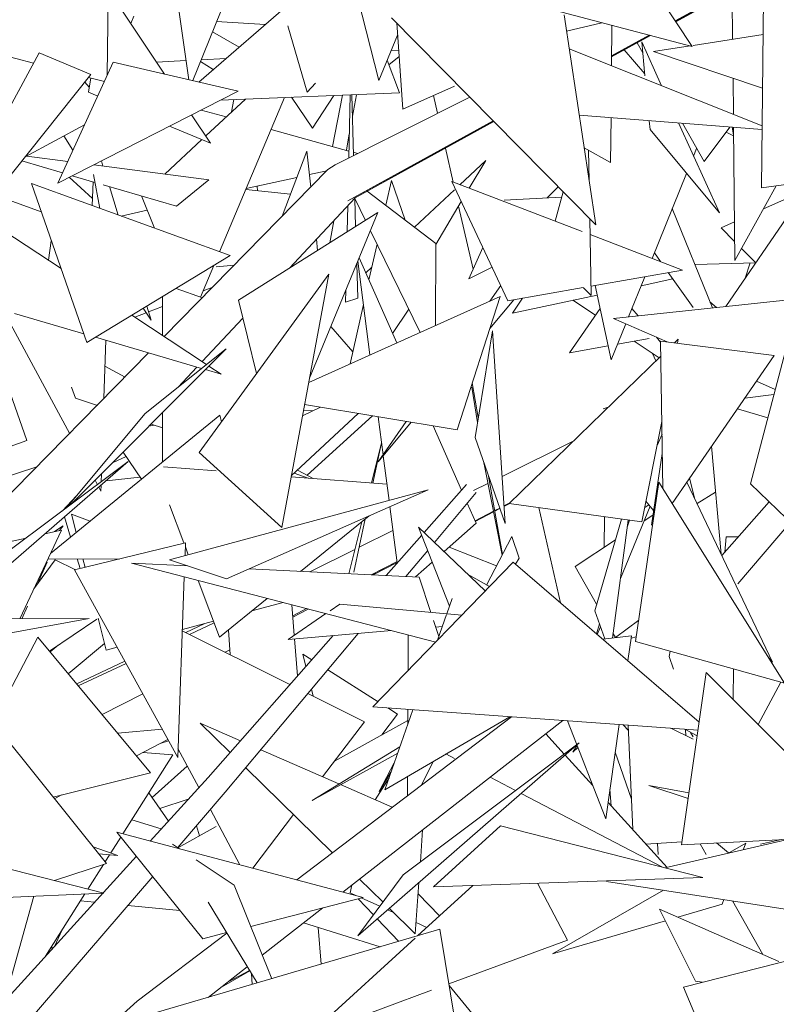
# Model space of a CAD drawing. Header units: metres. Extents: x -14.5 to 19.7, y -19.1 to 4.
# Tile 186 of 218: x 18.485 to 18.605, y 2.779 to 2.935. Entities that reach past the tile are written whole.
import ezdxf

# ---------------------------------------------------------------- set-up
doc = ezdxf.new("R2010")
doc.units = ezdxf.units.M
doc.layers.add('G-IMPT', color=7, linetype='Continuous', lineweight=5)
doc.layers.add('L-PLNT', color=7, linetype='Continuous', lineweight=5, true_color=0x005900)

# ---------------------------------------------------------------- blocks, each defined once
blk = doc.blocks.new('ÁRVORES ORNAMENTAIS - Pequeno e Médio Porte - Ipê-roxo-2976198-A')
at = {"layer": 'G-IMPT', "color": 253, "true_color": 0xaaaaaa}
for p, q in [((8.0563, 2.97095), (8.03765, 2.92504)), ((8.1283, 2.95491), (8.12781, 2.90804)), ((8.03313, 2.95224), (8.03706, 2.92518)), ((8.02435, 2.94954), (8.0241, 2.92588)), ((8.06095, 2.94958), (8.06714, 2.92507)), ((8.1062, 2.94655), (8.11684, 2.93044)), ((8.06208, 2.94511), (8.0386, 2.92482)), ((8.11415, 2.93451), (8.12816, 2.94221)), ((8.11417, 2.93448), (8.12816, 2.9422)), ((8.11424, 2.93438), (8.12816, 2.94198)), ((8.02424, 2.93949), (8.03317, 2.92608)), ((8.12317, 2.93925), (8.12324, 2.93158)), ((8.09137, 2.93715), (8.11684, 2.93044)), ((8.02832, 2.93524), (8.02783, 2.9341)), ((8.10153, 2.90215), (8.06917, 2.93501)), ((8.09653, 2.93548), (8.10153, 2.90215)), ((8.04913, 2.93392), (8.04145, 2.93441)), ((8.05271, 2.93374), (8.05579, 2.9232)), ((8.06999, 2.93419), (8.07098, 2.92052)), ((8.10248, 2.93422), (8.09692, 2.93287)), ((8.10402, 2.92739), (8.10407, 2.9338)), ((8.045, 2.93035), (8.04078, 2.93275)), ((8.06714, 2.92507), (8.07013, 2.93226)), ((8.10403, 2.92888), (8.11008, 2.93222)), ((8.10403, 2.92881), (8.11022, 2.93219)), ((8.10404, 2.92896), (8.11001, 2.93224)), ((8.12806, 2.93233), (8.11696, 2.93061)), ((8.10899, 2.92947), (8.1081, 2.93103)), ((8.11198, 2.92422), (8.10882, 2.93117)), ((8.10934, 2.92581), (8.10882, 2.93117)), ((8.11648, 2.93054), (8.1107, 2.92964)), ((8.0133, 2.92943), (7.99045, 2.88712)), ((8.01243, 2.92782), (8.00517, 2.92971)), ((8.02152, 2.92599), (8.0133, 2.92943)), ((8.06875, 2.92753), (8.07037, 2.92886)), ((8.06912, 2.92985), (8.0703, 2.92982)), ((8.09735, 2.93006), (8.12791, 2.91785)), ((8.10604, 2.92991), (8.10931, 2.9261)), ((8.12797, 2.92383), (8.1107, 2.92964)), ((8.02504, 2.92796), (8.01628, 2.90879)), ((8.02504, 2.92796), (8.04487, 2.92337)), ((8.03192, 2.92796), (8.03662, 2.92822)), ((8.04088, 2.92678), (8.03888, 2.92807)), ((8.03899, 2.92835), (8.04294, 2.92857)), ((8.07042, 2.92309), (8.06847, 2.92828)), ((8.02152, 2.92599), (7.99045, 2.88712)), ((8.02365, 2.92491), (8.02116, 2.92555)), ((8.02056, 2.9248), (8.02126, 2.924)), ((8.0215, 2.92547), (8.02112, 2.9232)), ((8.05579, 2.9232), (8.05714, 2.92461)), ((8.07098, 2.92052), (8.07917, 2.92415)), ((8.1233, 2.9254), (8.12336, 2.91967)), ((8.04487, 2.92337), (8.01628, 2.90879)), ((8.02259, 2.92258), (8.02112, 2.9232)), ((8.07042, 2.92309), (8.04206, 2.92194)), ((8.06004, 2.92267), (8.05664, 2.91748)), ((8.0598, 2.9146), (8.0614, 2.92272)), ((8.06026, 2.91171), (8.08156, 2.92244)), ((8.06239, 2.91278), (8.06262, 2.92277)), ((8.06316, 2.91317), (8.06288, 2.92278)), ((8.06298, 2.91939), (8.06359, 2.92281)), ((8.07645, 2.91986), (8.07581, 2.92266)), ((8.03971, 2.91626), (8.046, 2.9221)), ((8.0419, 2.89789), (8.05221, 2.92235)), ((8.04382, 2.92008), (8.04416, 2.92202)), ((8.05664, 2.91748), (8.05329, 2.9224)), ((8.03748, 2.9196), (8.04047, 2.91512)), ((8.03899, 2.92037), (8.04296, 2.91928)), ((8.09892, 2.91958), (8.1279, 2.91728)), ((8.02051, 2.91804), (8.01109, 2.91295)), ((8.04047, 2.91512), (8.03399, 2.91782)), ((8.06223, 2.90599), (8.08528, 2.91866)), ((8.06223, 2.90599), (8.08533, 2.9186)), ((8.0634, 2.90644), (8.08536, 2.91857)), ((8.1039, 2.91206), (8.10396, 2.91918)), ((8.11016, 2.91727), (8.11002, 2.91869)), ((8.12113, 2.90406), (8.11465, 2.91833)), ((8.11872, 2.9122), (8.11529, 2.91828)), ((8.01725, 2.91628), (8.01866, 2.914)), ((8.05008, 2.9173), (8.06242, 2.91388)), ((8.06201, 2.91399), (8.06248, 2.9166)), ((8.12113, 2.90406), (8.11016, 2.91727)), ((8.11872, 2.9122), (8.12281, 2.91768)), ((8.12221, 2.91687), (8.12339, 2.91631)), ((8.12319, 2.91765), (8.12339, 2.91644)), ((8.12338, 2.91763), (8.12358, 2.89652)), ((8.03321, 2.91022), (8.0391, 2.91569)), ((8.01785, 2.91223), (8.01134, 2.91308)), ((8.05574, 2.91385), (8.05186, 2.90356)), ((8.05574, 2.91385), (8.05636, 2.90815)), ((8.06314, 2.91368), (8.0638, 2.91349)), ((8.07893, 2.90896), (8.07771, 2.91434)), ((8.1039, 2.91206), (8.0997, 2.91438)), ((8.1004, 2.91399), (8.10049, 2.90912)), ((8.11753, 2.9143), (8.11704, 2.91307)), ((8.01702, 2.91041), (8.01057, 2.9123)), ((8.0402, 2.90931), (8.02197, 2.91169)), ((8.02342, 2.9115), (8.02317, 2.9123)), ((8.06026, 2.91171), (8.05908, 2.91093)), ((8.08002, 2.90854), (8.08411, 2.91237)), ((8.0815, 2.90798), (8.08411, 2.91237)), ((8.02216, 2.90891), (8.01857, 2.90996)), ((8.02293, 2.90478), (8.02192, 2.91016)), ((8.03314, 2.88445), (8.05908, 2.91093)), ((8.05615, 2.91014), (8.0589, 2.91074)), ((8.11593, 2.91033), (8.11048, 2.89686)), ((8.15213, 2.91129), (8.12781, 2.90804)), ((8.02086, 2.88352), (8.01209, 2.90872)), ((8.04357, 2.89729), (8.01209, 2.90872)), ((8.02178, 2.90637), (8.01809, 2.90971)), ((8.02189, 2.90899), (8.02173, 2.90522)), ((8.03508, 2.90514), (8.02347, 2.90853)), ((8.03508, 2.90514), (8.0402, 2.90931)), ((8.04613, 2.90793), (8.05418, 2.9097)), ((8.06914, 2.90919), (8.06825, 2.90528)), ((8.07131, 2.90294), (8.06914, 2.90919)), ((8.08762, 2.89013), (8.07874, 2.90903)), ((8.07874, 2.90903), (8.09937, 2.90112)), ((8.12812, 2.90469), (8.13907, 2.90955)), ((8.01364, 2.90425), (8.00625, 2.9069)), ((8.02586, 2.90372), (8.02444, 2.90825)), ((8.05317, 2.90702), (8.04606, 2.90777)), ((8.04795, 2.90757), (8.04789, 2.90832)), ((8.06533, 2.90751), (8.07621, 2.8992)), ((8.07281, 2.9018), (8.07917, 2.90775)), ((8.09559, 2.90818), (8.09384, 2.90643)), ((8.09636, 2.9074), (8.09511, 2.90275)), ((8.13015, 2.90835), (8.12358, 2.89652)), ((8.02953, 2.90676), (8.03159, 2.90164)), ((8.05298, 2.8953), (8.0634, 2.90644)), ((8.06333, 2.90637), (8.06504, 2.90288)), ((8.06348, 2.9019), (8.06335, 2.90632)), ((8.07621, 2.89908), (8.08023, 2.90585)), ((8.08704, 2.90611), (8.09613, 2.90654)), ((8.02629, 2.90356), (8.03045, 2.90448)), ((8.04489, 2.89021), (8.067, 2.90411)), ((8.05616, 2.87785), (8.067, 2.90411)), ((8.06212, 2.90112), (8.06222, 2.90518)), ((8.08209, 2.89513), (8.07981, 2.90513)), ((8.11367, 2.90474), (8.12003, 2.889)), ((8.1331, 2.90517), (8.12218, 2.88923)), ((8.05938, 2.89932), (8.06, 2.90281)), ((8.1006, 2.9031), (8.10081, 2.89096)), ((8.1214, 2.90172), (8.12352, 2.90266)), ((8.00753, 2.90133), (8.01678, 2.89524)), ((8.0659, 2.90112), (8.07373, 2.88512)), ((8.10064, 2.90063), (8.1153, 2.89501)), ((8.12355, 2.89954), (8.1214, 2.90172)), ((8.01524, 2.89966), (8.01477, 2.89657)), ((8.05727, 2.89988), (8.05746, 2.89811)), ((8.06687, 2.89913), (8.06559, 2.89346)), ((8.07621, 2.8992), (8.07615, 2.88621)), ((8.08365, 2.89858), (8.08141, 2.89362)), ((8.11083, 2.89772), (8.1118, 2.89635)), ((8.12692, 2.89614), (8.12465, 2.89844)), ((8.02086, 2.88352), (8.04357, 2.89729)), ((8.06381, 2.89056), (8.06365, 2.896)), ((8.06575, 2.88155), (8.06381, 2.89639)), ((8.06999, 2.88345), (8.06405, 2.89696)), ((8.11726, 2.89586), (8.1269, 2.89616)), ((8.12525, 2.89371), (8.12603, 2.89613)), ((8.03869, 2.86607), (8.05922, 2.89435)), ((8.03888, 2.89072), (8.04098, 2.89572)), ((8.04138, 2.89549), (8.04426, 2.89579)), ((8.05176, 2.85417), (8.05922, 2.89435)), ((8.0651, 2.89458), (8.06604, 2.89547)), ((8.08511, 2.89547), (8.08141, 2.89362)), ((8.10079, 2.89245), (8.1153, 2.89501)), ((8.11303, 2.89461), (8.11696, 2.88908)), ((8.10931, 2.89395), (8.10674, 2.8876)), ((8.11376, 2.89359), (8.10873, 2.89252)), ((8.03501, 2.8921), (8.03918, 2.89061)), ((8.03929, 2.89171), (8.04084, 2.8923)), ((8.06187, 2.88992), (8.06191, 2.89179)), ((8.08649, 2.89253), (8.08477, 2.89007)), ((8.08762, 2.89013), (8.09957, 2.89223)), ((8.09958, 2.89217), (8.10081, 2.89096)), ((8.10143, 2.89256), (8.10399, 2.88079)), ((8.00691, 2.88983), (8.01817, 2.86906)), ((8.03284, 2.89079), (8.03285, 2.88465)), ((8.04489, 2.89021), (8.04778, 2.87859)), ((8.08637, 2.89079), (8.05604, 2.87719)), ((8.06381, 2.89056), (8.06187, 2.88992)), ((8.07956, 2.86967), (8.08637, 2.89079)), ((8.08854, 2.89029), (8.08475, 2.88576)), ((8.10176, 2.89104), (8.08832, 2.88818)), ((8.08991, 2.89053), (8.08832, 2.88818)), ((8.09792, 2.89022), (8.10148, 2.88784)), ((8.13906, 2.89101), (8.10433, 2.88734)), ((8.11963, 2.88997), (8.1207, 2.88907)), ((8.0094, 2.88813), (8.02038, 2.8849)), ((8.02847, 2.88753), (8.03029, 2.88823)), ((8.03108, 2.88705), (8.02982, 2.88895)), ((8.03108, 2.88705), (8.03038, 2.88929)), ((8.03067, 2.88838), (8.03284, 2.88922)), ((8.06471, 2.88953), (8.06259, 2.88013)), ((8.07191, 2.88882), (8.06933, 2.88495)), ((8.10222, 2.88892), (8.0974, 2.88189)), ((8.10826, 2.88776), (8.10727, 2.88892)), ((8.01137, 2.86797), (8.00448, 2.88755)), ((8.02799, 2.88785), (8.03985, 2.88003)), ((8.03914, 2.8805), (8.04559, 2.8874)), ((8.11285, 2.8836), (8.10433, 2.88734)), ((8.05954, 2.88606), (8.06302, 2.88203)), ((8.08516, 2.88535), (8.08241, 2.86847)), ((8.08717, 2.8548), (8.08516, 2.88535)), ((8.10629, 2.88648), (8.10399, 2.88079)), ((8.13241, 2.88521), (8.12608, 2.86112)), ((8.02223, 2.88436), (8.03907, 2.87941)), ((8.02387, 2.88387), (8.02358, 2.87469)), ((8.11002, 2.88416), (8.10498, 2.88326)), ((8.10761, 2.88373), (8.11157, 2.88107)), ((8.11182, 2.88356), (8.11116, 2.88434)), ((8.11182, 2.88373), (8.11218, 2.86033)), ((8.11182, 2.88373), (8.12983, 2.88144)), ((8.11461, 2.88403), (8.11402, 2.88345)), ((8.11461, 2.88403), (8.11448, 2.88339)), ((8.00319, 2.85387), (8.03063, 2.88189)), ((8.04298, 2.88253), (8.01838, 2.85786)), ((8.04298, 2.88253), (8.0301, 2.87226)), ((8.10351, 2.88299), (8.0974, 2.88189)), ((8.11186, 2.88135), (8.08783, 2.85801)), ((8.11053, 2.88177), (8.11108, 2.88059)), ((8.11364, 2.858), (8.12983, 2.88144)), ((8.02374, 2.87976), (8.02697, 2.87802)), ((8.03535, 2.87645), (8.03833, 2.87963)), ((8.03969, 2.87923), (8.04217, 2.8785)), ((8.04023, 2.87978), (8.04217, 2.8785)), ((8.13, 2.87606), (8.12702, 2.87737)), ((8.01844, 2.87643), (8.01909, 2.87471)), ((8.0828, 2.87085), (8.08192, 2.87643)), ((8.08292, 2.87161), (8.08196, 2.8771)), ((8.01909, 2.87471), (8.02257, 2.87352)), ((8.12516, 2.87468), (8.12979, 2.87525)), ((8.0579, 2.87327), (8.05505, 2.87188)), ((8.0552, 2.87272), (8.05664, 2.87266)), ((8.07956, 2.86967), (8.05538, 2.87368)), ((8.10351, 2.87324), (8.1027, 2.87302)), ((8.12401, 2.87301), (8.12883, 2.87158)), ((8.04194, 2.87202), (8.01509, 2.85005)), ((8.0301, 2.87226), (8.01766, 2.85732)), ((8.03285, 2.87237), (8.03285, 2.86457)), ((8.04194, 2.87202), (8.04222, 2.87094)), ((8.06387, 2.87228), (8.05328, 2.86237)), ((8.06613, 2.8719), (8.05581, 2.86248)), ((8.06782, 2.86572), (8.06703, 2.87175)), ((8.0715, 2.87101), (8.06703, 2.86458)), ((8.11202, 2.871), (8.10884, 2.85506)), ((8.03072, 2.87023), (8.03157, 2.87042)), ((8.03107, 2.87059), (8.03285, 2.86998)), ((8.0723, 2.87088), (8.06703, 2.86458)), ((8.08026, 2.86011), (8.07578, 2.8703)), ((8.01137, 2.86797), (7.99873, 2.8635)), ((8.08717, 2.8548), (8.08241, 2.86847)), ((8.08668, 2.86229), (8.09806, 2.86795)), ((8.11205, 2.869), (8.11125, 2.86717)), ((8.06599, 2.86124), (8.06758, 2.86762)), ((8.06758, 2.8676), (8.06622, 2.86122)), ((8.1199, 2.86706), (8.12141, 2.84996)), ((8.02494, 2.86443), (8.0271, 2.86545)), ((8.02953, 2.86186), (8.02663, 2.86614)), ((8.05176, 2.85417), (8.03869, 2.86607)), ((8.06877, 2.85849), (8.06785, 2.86556)), ((8.11209, 2.86593), (8.11036, 2.85457)), ((7.99223, 2.83413), (8.02744, 2.86463)), ((7.99949, 2.84374), (8.02744, 2.86463)), ((8.01292, 2.86381), (8.00359, 2.86077)), ((8.03303, 2.86382), (8.04138, 2.86317)), ((8.05428, 2.8633), (8.05677, 2.86196)), ((8.08394, 2.86368), (8.08381, 2.86445)), ((8.08394, 2.86368), (8.08671, 2.84981)), ((8.02217, 2.86167), (8.02255, 2.86097)), ((8.02319, 2.86268), (8.02315, 2.86142)), ((8.02391, 2.86158), (8.0293, 2.86219)), ((8.05326, 2.86224), (8.06844, 2.86105)), ((8.05373, 2.86279), (8.05594, 2.86203)), ((8.08674, 2.84988), (8.08456, 2.8623)), ((8.11641, 2.862), (8.11726, 2.85867)), ((8.02276, 2.86058), (8.0231, 2.85996)), ((8.02313, 2.8609), (8.0231, 2.85996)), ((8.034, 2.84904), (8.07499, 2.86018)), ((8.043, 2.84604), (8.07499, 2.86018)), ((8.07434, 2.8534), (8.08106, 2.86102)), ((8.08217, 2.86006), (8.08443, 2.86118)), ((8.11154, 2.86135), (8.10786, 2.83613)), ((8.11154, 2.86135), (8.13145, 2.82953)), ((8.11597, 2.86137), (8.12958, 2.83283)), ((8.12608, 2.86112), (8.13321, 2.85422)), ((8.01702, 2.85684), (8.01922, 2.85919)), ((8.07598, 2.85183), (8.08257, 2.85971)), ((8.11759, 2.85799), (8.12054, 2.85978)), ((8.03625, 2.85173), (8.03395, 2.85777)), ((8.07007, 2.84856), (8.0689, 2.85749)), ((8.08257, 2.85487), (8.08117, 2.85804)), ((8.08552, 2.85686), (8.08631, 2.85727)), ((8.08552, 2.85683), (8.08632, 2.85725)), ((8.08554, 2.85675), (8.08634, 2.85718)), ((8.08699, 2.85762), (8.08783, 2.85806)), ((8.08699, 2.85759), (8.08783, 2.85803)), ((8.08699, 2.85752), (8.08783, 2.85796)), ((8.10884, 2.85506), (8.08783, 2.85801)), ((8.09251, 2.85735), (8.09595, 2.84224)), ((8.10544, 2.8461), (8.11017, 2.85755)), ((8.10997, 2.85779), (8.1093, 2.85734)), ((8.11071, 2.8569), (8.1095, 2.85835)), ((8.12152, 2.84973), (8.12904, 2.85825)), ((8.01734, 2.85588), (8.0183, 2.85268)), ((8.01843, 2.85632), (8.02138, 2.8552)), ((8.01843, 2.85632), (8.01918, 2.8534)), ((8.05475, 2.84722), (8.0656, 2.85603)), ((8.06501, 2.85555), (8.06321, 2.84711)), ((8.0824, 2.85524), (8.08532, 2.85676)), ((8.08241, 2.85521), (8.08532, 2.85673)), ((8.08245, 2.85514), (8.08534, 2.85665)), ((8.10561, 2.85551), (8.10137, 2.84098)), ((8.10291, 2.85589), (8.1029, 2.85105)), ((8.1067, 2.85536), (8.10417, 2.83666)), ((8.10654, 2.85423), (8.10687, 2.85533)), ((8.10921, 2.85522), (8.1106, 2.85613)), ((8.01685, 2.85379), (8.01024, 2.83971)), ((8.01424, 2.8532), (8.01685, 2.85379)), ((8.01577, 2.85355), (8.01714, 2.85443)), ((8.01652, 2.85371), (8.01714, 2.85443)), ((8.06241, 2.84685), (8.06446, 2.85511)), ((8.07836, 2.84172), (8.07346, 2.85426)), ((8.08402, 2.84413), (8.07346, 2.85426)), ((8.08257, 2.85487), (8.07751, 2.85037)), ((8.12405, 2.84524), (8.1324, 2.85501)), ((7.99526, 2.84892), (8.01124, 2.85252)), ((8.06405, 2.85105), (8.0694, 2.85371)), ((8.06832, 2.84657), (8.07396, 2.85297)), ((8.08825, 2.85278), (8.08424, 2.84506)), ((8.08825, 2.85278), (8.0894, 2.84932)), ((8.0983, 2.84802), (8.10465, 2.85221)), ((8.1222, 2.85273), (8.12201, 2.85029)), ((8.1222, 2.85273), (8.12417, 2.85273)), ((8.01893, 2.84746), (8.03651, 2.85174)), ((8.03651, 2.85174), (8.03644, 2.8497)), ((8.03696, 2.84985), (8.03649, 2.8511)), ((8.0562, 2.84715), (8.06337, 2.85072)), ((8.07828, 2.85105), (8.08582, 2.84809)), ((8.01247, 2.84446), (8.01586, 2.84908)), ((8.02604, 2.84919), (8.01471, 2.84923)), ((8.0191, 2.8475), (8.01586, 2.84908)), ((8.01935, 2.84922), (8.01981, 2.84768)), ((8.02025, 2.84921), (8.0206, 2.84787)), ((8.034, 2.84904), (8.043, 2.84604)), ((8.07144, 2.84642), (8.07491, 2.85055)), ((8.0894, 2.84932), (8.08883, 2.84836)), ((8.01459, 2.84871), (8.01304, 2.84524)), ((8.03686, 2.84809), (8.02794, 2.84852)), ((8.07617, 2.83602), (8.02794, 2.84852)), ((8.07353, 2.84631), (8.04658, 2.84762)), ((8.06595, 2.84668), (8.07004, 2.84881)), ((8.06598, 2.84668), (8.07004, 2.84879)), ((8.08843, 2.8487), (8.06623, 2.82574)), ((8.06628, 2.84667), (8.07006, 2.84865)), ((8.07563, 2.84869), (8.07299, 2.84634)), ((8.08843, 2.8487), (8.11793, 2.82334)), ((8.0983, 2.84802), (8.10168, 2.84203)), ((8.01893, 2.84746), (8.03527, 2.81773)), ((8.03632, 2.84635), (8.03527, 2.81773)), ((8.07353, 2.84631), (8.07538, 2.84073)), ((8.08122, 2.84681), (8.08468, 2.84481)), ((8.04192, 2.83681), (8.03851, 2.84578)), ((8.04192, 2.83681), (8.04948, 2.84294)), ((8.07879, 2.84294), (8.07793, 2.8405)), ((8.01147, 2.84171), (8.01057, 2.83971)), ((8.05198, 2.84229), (8.04704, 2.84096)), ((8.05375, 2.8371), (8.05335, 2.84194)), ((8.0535, 2.84019), (8.05569, 2.84133)), ((8.0535, 2.8402), (8.05568, 2.84133)), ((8.05351, 2.83998), (8.05596, 2.84126)), ((8.06095, 2.84202), (8.05943, 2.84099)), ((8.0803, 2.84029), (8.06095, 2.84202)), ((7.99275, 2.83458), (8.02123, 2.83976)), ((8.0077, 2.83969), (8.02123, 2.83976)), ((8.02267, 2.83979), (8.02396, 2.83476)), ((8.05877, 2.84053), (8.0528, 2.83644)), ((8.07789, 2.84038), (8.07645, 2.83631)), ((8.10137, 2.84098), (8.10297, 2.83653)), ((8.02248, 2.83966), (8.01496, 2.83456)), ((8.04096, 2.83933), (8.03601, 2.838)), ((8.03655, 2.83753), (8.03955, 2.83895)), ((8.03712, 2.83724), (8.04106, 2.83907)), ((8.03712, 2.83724), (8.04106, 2.83907)), ((8.07581, 2.83945), (8.07666, 2.8369)), ((8.07722, 2.8385), (8.07615, 2.83841)), ((8.10165, 2.83734), (8.10211, 2.83892)), ((8.10178, 2.83723), (8.10228, 2.83844)), ((8.10467, 2.83672), (8.10835, 2.83952)), ((8.01308, 2.83681), (8.00192, 2.81551)), ((8.03097, 2.81531), (8.01308, 2.83681)), ((8.05307, 2.82928), (8.036, 2.8378)), ((8.0401, 2.81457), (8.05992, 2.83704)), ((8.04282, 2.81222), (8.06388, 2.83738)), ((8.04357, 2.83403), (8.04331, 2.83793)), ((8.06921, 2.83783), (8.0528, 2.83644)), ((8.0718, 2.83715), (8.07178, 2.83148)), ((8.10721, 2.837), (8.10264, 2.83649)), ((8.10427, 2.83742), (8.10467, 2.83672)), ((8.10665, 2.83304), (8.10721, 2.837)), ((8.10796, 2.83684), (8.10716, 2.83664)), ((8.01504, 2.83446), (8.01635, 2.83551)), ((8.01793, 2.83098), (8.02369, 2.83579)), ((8.02566, 2.83522), (8.02396, 2.83476)), ((8.05428, 2.83065), (8.0538, 2.83653)), ((8.13145, 2.82953), (8.10786, 2.83613)), ((8.04281, 2.83441), (8.04352, 2.83477)), ((8.05652, 2.83319), (8.05509, 2.8341)), ((8.05558, 2.83213), (8.05509, 2.8341)), ((8.11333, 2.8346), (8.11316, 2.83375)), ((8.11388, 2.83175), (8.11316, 2.83375)), ((8.12891, 2.83359), (8.12958, 2.83283)), ((8.01926, 2.82938), (8.02689, 2.83298)), ((8.01951, 2.82908), (8.0271, 2.8326)), ((8.01951, 2.82908), (8.0271, 2.8326)), ((8.06703, 2.82657), (8.05905, 2.8316)), ((8.11514, 2.80389), (8.11906, 2.83121)), ((8.11906, 2.83121), (8.1326, 2.81762)), ((8.12331, 2.82704), (8.12337, 2.83179)), ((8.13088, 2.82969), (8.12731, 2.82293)), ((8.02328, 2.82455), (8.02973, 2.82781)), ((8.0649, 2.82338), (8.05592, 2.82786)), ((8.05676, 2.82744), (8.05648, 2.82854)), ((8.06623, 2.82574), (8.11775, 2.82206)), ((8.05415, 2.79832), (8.08817, 2.82417)), ((8.07012, 2.82461), (8.06763, 2.8213)), ((8.07257, 2.82529), (8.0681, 2.8126)), ((8.08791, 2.82419), (8.0681, 2.8126)), ((8.07012, 2.82461), (8.0686, 2.82557)), ((8.07176, 2.82534), (8.07175, 2.82297)), ((8.04522, 2.82038), (8.03883, 2.82318)), ((8.04359, 2.81852), (8.03883, 2.82318)), ((8.05824, 2.81467), (8.0649, 2.82338)), ((8.07175, 2.82359), (8.06015, 2.81716)), ((8.06147, 2.79638), (8.09632, 2.82359)), ((8.10312, 2.808), (8.09707, 2.82354)), ((8.10312, 2.808), (8.10523, 2.82296)), ((8.1059, 2.82291), (8.10673, 2.82201)), ((8.1067, 2.82285), (8.10741, 2.80629)), ((8.00734, 2.82166), (8.02397, 2.80092)), ((8.03282, 2.82219), (8.02577, 2.82156)), ((8.09361, 2.82147), (8.09653, 2.81826)), ((8.11342, 2.82237), (8.11696, 2.82062)), ((8.11761, 2.82113), (8.11564, 2.82221)), ((8.11576, 2.82215), (8.11583, 2.82118)), ((8.11658, 2.8217), (8.11696, 2.82101)), ((8.02874, 2.81799), (8.0337, 2.82058)), ((8.03382, 2.82037), (8.03247, 2.81994)), ((8.0705, 2.81941), (8.05657, 2.81092)), ((8.06382, 2.78945), (8.09893, 2.82006)), ((8.07102, 2.79913), (8.09893, 2.82006)), ((8.09789, 2.81856), (8.09857, 2.81968)), ((8.02659, 2.80563), (8.03449, 2.81813)), ((8.02977, 2.81853), (8.03449, 2.81813)), ((8.03862, 2.81294), (8.03532, 2.81913)), ((8.06084, 2.81352), (8.04846, 2.81896)), ((8.07015, 2.81843), (8.05657, 2.81092)), ((8.0778, 2.81828), (8.07917, 2.81756)), ((8.09668, 2.8181), (8.10107, 2.81326)), ((8.09789, 2.81856), (8.09872, 2.8193)), ((8.10461, 2.81854), (8.1072, 2.81111)), ((8.03122, 2.81137), (8.03679, 2.81637)), ((8.0696, 2.81687), (8.06723, 2.81231)), ((8.07584, 2.81713), (8.07386, 2.8133)), ((8.03097, 2.81531), (8.01553, 2.81145)), ((8.05982, 2.80263), (8.04607, 2.8161)), ((8.06908, 2.81539), (8.06723, 2.81231)), ((8.07172, 2.81472), (8.07171, 2.81167)), ((8.03093, 2.80448), (8.0401, 2.81457)), ((8.06928, 2.80982), (8.06109, 2.81342)), ((8.06655, 2.81102), (8.06877, 2.8145)), ((8.08481, 2.81461), (8.08884, 2.8125)), ((8.11619, 2.8112), (8.10995, 2.81328)), ((8.11632, 2.8121), (8.10995, 2.81328)), ((8.01574, 2.81119), (8.01688, 2.81179)), ((8.0307, 2.81213), (8.03379, 2.80763)), ((8.03527, 2.80344), (8.04282, 2.81222)), ((8.08972, 2.81203), (8.1121, 2.80032)), ((8.10401, 2.81003), (8.10379, 2.81271)), ((8.03696, 2.81111), (8.03242, 2.80962)), ((8.10349, 2.8106), (8.11285, 2.8003)), ((8.04514, 2.80071), (8.04047, 2.80948)), ((8.04716, 2.80018), (8.05365, 2.80867)), ((8.03268, 2.80641), (8.02799, 2.80785)), ((8.03824, 2.80689), (8.03871, 2.8053)), ((8.08645, 2.80688), (8.0758, 2.79724)), ((8.08645, 2.80688), (8.11849, 2.79868)), ((8.03926, 2.78898), (8.02562, 2.80589)), ((8.02562, 2.80589), (8.06465, 2.79554)), ((8.04138, 2.80677), (8.03531, 2.80341)), ((8.0741, 2.80624), (8.07374, 2.80117)), ((8.02466, 2.80258), (8.02625, 2.8051)), ((8.03446, 2.80398), (8.03555, 2.80326)), ((8.1095, 2.80398), (8.11521, 2.80433)), ((8.11146, 2.80234), (8.11132, 2.80409)), ((8.13222, 2.80477), (8.1125, 2.80021)), ((8.11514, 2.80389), (8.14249, 2.80529)), ((8.11903, 2.80234), (8.11807, 2.80404)), ((8.12259, 2.80258), (8.12069, 2.80418)), ((8.12534, 2.80416), (8.12248, 2.80252)), ((8.12534, 2.80416), (8.12492, 2.80308)), ((8.12766, 2.80398), (8.131, 2.8047)), ((7.99865, 2.80255), (8.02355, 2.79621)), ((8.02185, 2.80356), (8.02578, 2.80219)), ((8.02274, 2.80246), (8.02578, 2.80219)), ((8.02377, 2.80117), (8.02449, 2.80231)), ((8.00185, 2.77249), (8.02872, 2.80205)), ((8.02397, 2.80092), (8.01574, 2.7982)), ((8.02104, 2.79685), (8.02352, 2.80077)), ((8.03822, 2.80149), (8.04424, 2.7975)), ((8.06382, 2.78945), (8.07102, 2.79913)), ((8.00573, 2.7691), (8.03131, 2.79884)), ((8.06781, 2.79481), (8.0641, 2.79844)), ((8.07351, 2.7979), (8.07294, 2.78978)), ((8.0758, 2.79724), (8.11849, 2.79868)), ((8.09706, 2.78878), (8.0923, 2.7978)), ((8.13879, 2.79256), (8.10322, 2.79807)), ((8.00062, 2.79522), (8.02355, 2.79621)), ((8.01431, 2.7862), (8.02056, 2.79608)), ((8.04424, 2.7975), (8.05017, 2.78265)), ((8.06259, 2.79625), (8.06286, 2.79747)), ((8.06259, 2.79625), (8.0635, 2.79584)), ((8.08207, 2.79745), (8.0733, 2.78944)), ((8.07677, 2.79261), (8.07338, 2.79608)), ((8.11228, 2.79667), (8.0947, 2.7866)), ((8.01249, 2.79573), (8.0078, 2.77903)), ((8.01986, 2.79498), (8.0221, 2.79476)), ((8.04008, 2.79476), (8.04788, 2.78198)), ((8.04686, 2.79094), (8.06465, 2.79554)), ((8.0663, 2.79278), (8.06386, 2.79533)), ((8.06435, 2.79546), (8.06731, 2.79414)), ((8.12156, 2.79446), (8.11457, 2.79241)), ((8.12185, 2.79519), (8.12156, 2.79446)), ((8.12802, 2.78648), (8.12321, 2.79498)), ((8.02737, 2.79427), (8.03563, 2.79348)), ((8.04867, 2.78639), (8.05828, 2.79389)), ((8.06855, 2.79358), (8.06949, 2.79316)), ((8.07294, 2.78978), (8.06882, 2.79382)), ((8.11737, 2.78228), (8.11166, 2.79369)), ((8.11166, 2.79369), (8.13056, 2.78536)), ((8.05522, 2.7915), (8.06737, 2.7877)), ((8.07033, 2.78857), (8.06691, 2.79215)), ((8.07307, 2.79156), (8.07478, 2.79079)), ((8.11259, 2.79183), (8.0947, 2.7866)), ((8.0169, 2.7903), (8.01581, 2.78785)), ((8.02885, 2.7791), (8.04306, 2.78989)), ((8.07683, 2.79048), (8.02956, 2.77659)), ((8.03926, 2.78898), (8.04302, 2.78995)), ((8.05804, 2.78496), (8.05756, 2.79077)), ((8.08034, 2.76919), (8.07683, 2.79048)), ((8.07291, 2.78909), (8.05591, 2.77357)), ((8.09706, 2.78878), (8.07826, 2.78183)), ((8.01509, 2.78743), (8.01568, 2.78771)), ((8.11547, 2.78132), (8.1333, 2.78584)), ((8.04008, 2.77968), (8.04631, 2.78455)), ((8.04185, 2.78107), (8.04672, 2.78389)), ((8.04326, 2.78217), (8.04668, 2.78395)), ((8.04708, 2.78174), (8.04697, 2.78348)), ((8.11737, 2.78228), (8.11848, 2.78208)), ((8.07553, 2.78082), (8.05591, 2.77357)), ((8.10047, 2.7548), (8.0783, 2.78156)), ((8.11547, 2.78132), (8.13018, 2.74582)), ((8.02885, 2.7791), (7.94293, 2.70194))]:
    blk.add_line(p, q, dxfattribs=at)

msp = doc.modelspace()

# ---------------------------------------------------------------- block references
at = {"layer": 'L-PLNT', "color": 253, "true_color": 0xaaaaaa}
msp.add_blockref('ÁRVORES ORNAMENTAIS - Pequeno e Médio Porte - Ipê-roxo-2976198-A', (10.47483, 0), dxfattribs=at)

doc.saveas('drawing.dxf')
